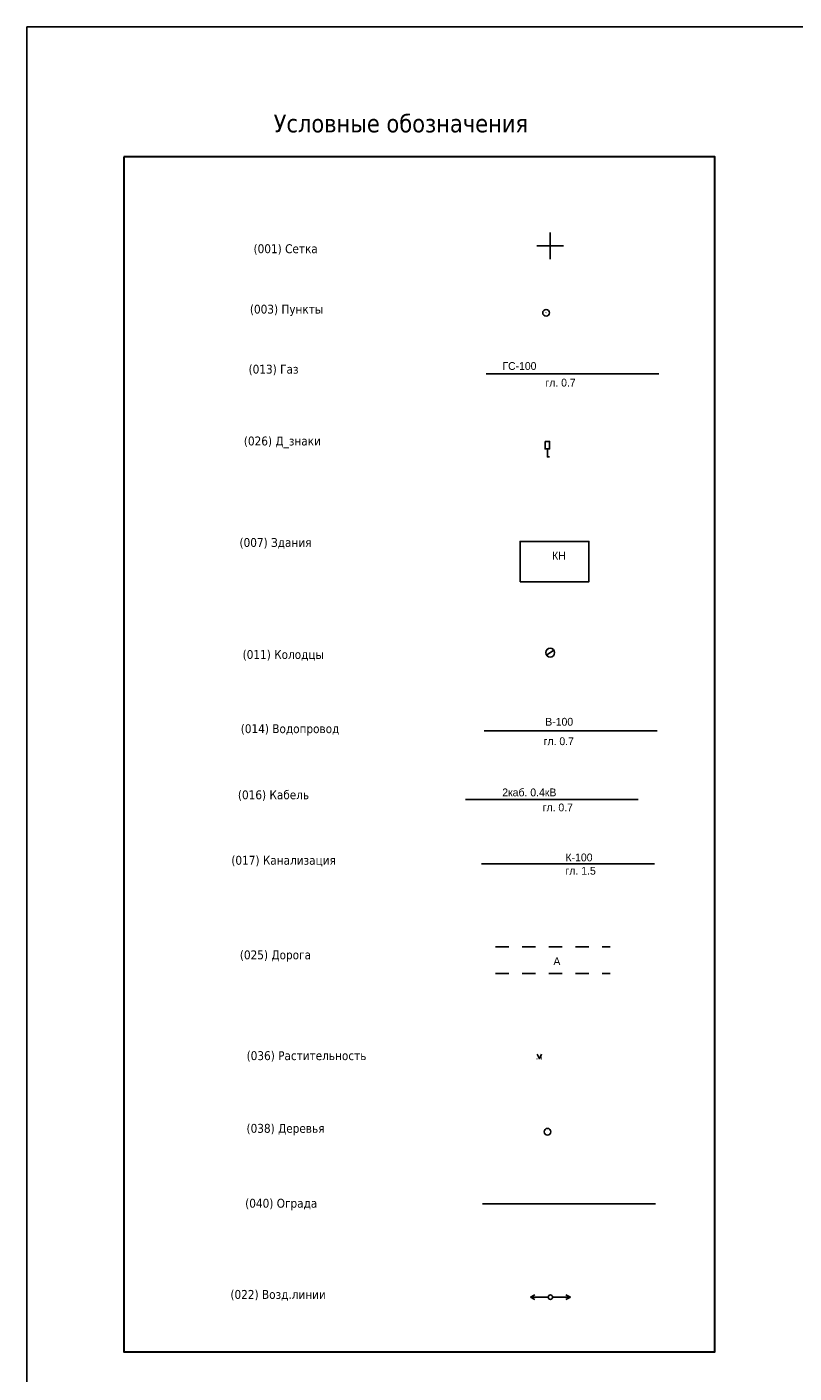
# Model space of a CAD drawing. Header units: metres. Extents: x 548732 to 549770, y 4592490 to 4594056.
# Tile 59 of 61: x 549384 to 549471, y 4593905 to 4594056. Entities that reach past the tile are written whole.
import ezdxf

# ---------------------------------------------------------------- set-up
doc = ezdxf.new("R2010")
doc.units = ezdxf.units.M
doc.linetypes.add('Д_ТРОТ_ТРУБА', pattern=[3, 1.5, -1.5])
for name, color, linetype in [('(001) Сетка', 92, 'Continuous'), ('(002) Рамка', 7, 'Continuous'), ('(003) Пункты', 7, 'Continuous'), ('(007) Здания', 7, 'Continuous'), ('(011) Колодцы', 7, 'Continuous'), ('(013) Газ', 30, 'ИК_Газопровод -------г--------'), ('(014) Водопровод', 5, 'ИК_Водопровод -------в--------'), ('(016) Кабель', 1, 'Continuous'), ('(017) Канализация', 32, 'KANALIS_K_1'), ('(022) Возд. Линии', 7, 'Continuous'), ('(025) Дорога', 7, 'Continuous'), ('(026) Д_знаки', 7, 'Continuous'), ('(036) Растительность', 7, 'Continuous'), ('(038) Деревья', 7, 'Continuous'), ('(040) Ограда', 7, 'Continuous'), ('(041) Текст', 7, 'Continuous')]:
    doc.layers.add(name, color=color, linetype=linetype)
doc.styles.add('BM-431', font='bm431.ttf')
doc.styles.add('D-431', font='d431.ttf')
doc.styles.add('P-131', font='p131.ttf')
doc.styles.add('S', font='txtwr', dxfattribs={"oblique": 15})
doc.styles.get("Standard").update_dxf_attribs({"font": 'simplex.shx'})
doc.linetypes.add('KANALIS_K', pattern='A,1,["<",Standard,S=1.8,R=0,X=-0.9,Y=-0.9],3,-1,["К",Standard,S=1.8,R=0,X=-0.9,Y=-0.9],-1,10', length=16)
doc.linetypes.add('KANALIS_K_1', pattern='A,1,[">",Standard,S=1.8,R=0,X=-0.9,Y=-0.9],3,-1,["К",Standard,S=1.8,R=0,X=-0.9,Y=-0.9],-1,10', length=16)
doc.linetypes.add('ИК_Водопровод -------в--------', pattern='A,9,-0.6,["В",Standard,S=1.2,R=0,X=0,Y=-0.6],-1.2', length=10.8)
doc.linetypes.add('ИК_Газопровод -------г--------', pattern='A,9,-0.6,["Г",Standard,S=1.2,R=0,X=0,Y=-0.6],-1.2', length=10.8)
doc.linetypes.add('ИК_Э_КАБ_НН', pattern='A,8,-2,["<",Standard,S=1,R=0,X=0,Y=-0.5],8,[">",Standard,S=1,R=0,X=-0.5,Y=-0.5],-2', length=20)
doc.linetypes.add('ОГРАДА_V_ПРОВ', pattern='A,2.5,["v",Standard,S=1,R=0,X=0,Y=0],5,["v",Standard,S=1,R=180,X=0,Y=0],2.5', length=10)

# ---------------------------------------------------------------- blocks, each defined once
blk = doc.blocks.new('I01171')
blk.add_line((-0.722283, 0.697501), (0.702286, -0.69785))
blk.add_circle((0, 0), 1)
at = {"color": 4, "style": 'S', "oblique": 15}
blk.add_attdef('Z', (1.616431, -1.093486), '', height=2, dxfattribs=at)
blk = doc.blocks.new('I02063')
at = {"linetype": 'Continuous'}
blk.add_lwpolyline([(-0.5, 3.5), (-0.5, 1.8), (0.5, 1.8), (0.5, 3.5)], close=True, dxfattribs=at)
blk.add_lwpolyline([(0.5, 0), (0, 0), (0, 1.8)], dxfattribs=at)
at = {"color": 4, "style": 'S', "oblique": 15}
blk.add_attdef('Z', (1.280972, -0.066143), '', height=2, dxfattribs=at)
blk = doc.blocks.new('I04160')
for p, q in [((-0.5, 0), (-0.55, 0)), ((0.48, 0), (0.53, 0))]:
    blk.add_line(p, q)
blk.add_lwpolyline([(-0.5, 0.99), (0, 0), (0.51, 0.99)])
blk = doc.blocks.new('I00052')
blk.add_line((-0.02, -0.04), (0.02, 0.04))
blk.add_circle((0, 0), 0.75)
at = {"style": 'S', "oblique": 15}
blk.add_attdef('N', (-3.51, -0.9), '', height=2, dxfattribs=at)
at = {"color": 4, "style": 'S', "oblique": 15}
blk.add_attdef('Z', (1.06, -0.89), '', height=2, dxfattribs=at)
blk = doc.blocks.new('d')
at = {"layer": '(038) Деревья'}
blk.add_ellipse((0, 0), major_axis=(0.265, 0.265), ratio=1, start_param=5.497787, end_param=11.780972, dxfattribs=at)
blk = doc.blocks.new('S1')
at = {"layer": '(022) Возд. Линии'}
for p, q in [((-2, 0), (-1.5, 0.25)), ((-2, 0), (-1.5, -0.25)), ((0, 0), (-2, 0))]:
    blk.add_line(p, q, dxfattribs=at)
blk = doc.blocks.new('S2')
at = {"layer": '(022) Возд. Линии'}
for p, q in [((0, 0), (2, 0)), ((2, 0), (1.5, 0.25)), ((2, 0), (1.5, -0.25))]:
    blk.add_line(p, q, dxfattribs=at)
blk = doc.blocks.new('SS')
at = {"layer": '(022) Возд. Линии'}
blk.add_circle((0, 0), 0.25, dxfattribs=at)

msp = doc.modelspace()

# ---------------------------------------------------------------- linework, layer by layer
at = {"layer": '(001) Сетка'}
for p, q in [((549443.08, 4594032.94), (549443.08, 4594029.94)), ((549441.58, 4594031.44), (549444.58, 4594031.44))]:
    msp.add_line(p, q, dxfattribs=at)
at = {"layer": '(002) Рамка'}
msp.add_lwpolyline([(549384.26, 4594056.05), (549770.34, 4594056.05), (549770.34, 4593715.53), (549384.26, 4593715.53)], close=True, dxfattribs=at)
at = {"layer": '(007) Здания', "flags": 128}
msp.add_lwpolyline([(549439.71, 4593993.69), (549447.46, 4593993.69), (549447.46, 4593998.22), (549439.71, 4593998.22)], close=True, dxfattribs=at)
at = {"layer": '(013) Газ', "flags": 128}
msp.add_lwpolyline([(549435.9, 4594017.06), (549455.32, 4594017.06)], dxfattribs=at)
at = {"layer": '(014) Водопровод', "flags": 128}
msp.add_lwpolyline([(549435.69, 4593976.92), (549455.11, 4593976.92)], dxfattribs=at)
at = {"layer": '(016) Кабель', "linetype": 'ИК_Э_КАБ_НН', "flags": 128}
msp.add_lwpolyline([(549433.56, 4593969.2), (549452.99, 4593969.2)], dxfattribs=at)
at = {"layer": '(017) Канализация', "linetype": 'KANALIS_K', "flags": 128}
msp.add_lwpolyline([(549435.39, 4593961.98), (549454.82, 4593961.98)], dxfattribs=at)
at = {"layer": '(025) Дорога', "linetype": 'Д_ТРОТ_ТРУБА', "flags": 128}
for points in [[(549436.95, 4593952.65), (549449.85, 4593952.65)], [(549436.95, 4593949.65), (549449.85, 4593949.65)]]:
    msp.add_lwpolyline(points, dxfattribs=at)
at = {"layer": '(036) Растительность', "lineweight": 0, "flags": 128}
msp.add_lwpolyline([(549442.12, 4593940.2), (549442.1, 4593940.2)], dxfattribs=at)
at = {"layer": '(040) Ограда', "linetype": 'ОГРАДА_V_ПРОВ', "flags": 128}
msp.add_lwpolyline([(549435.49, 4593923.76), (549454.92, 4593923.76)], dxfattribs=at)
at = {"layer": '(041) Текст', "lineweight": 30}
msp.add_lwpolyline([(549395.14, 4594041.44), (549395.14, 4593907.13), (549461.62, 4593907.13), (549461.62, 4594041.44)], close=True, dxfattribs=at)

# ---------------------------------------------------------------- block references
at = {"layer": '(003) Пункты', "xscale": 0.5, "yscale": 0.5, "zscale": 0.5}
msp.add_blockref('I00052', (549442.63, 4594023.92), dxfattribs=at)
at = {"layer": '(011) Колодцы', "color": 30, "true_color": 0xf8991e, "xscale": 0.4999999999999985, "yscale": 0.4999999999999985, "zscale": 0.4999999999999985, "rotation": 78.81957851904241}
msp.add_blockref('I01171', (549443.1, 4593985.72, 610.44), dxfattribs=at)
at = {"layer": '(022) Возд. Линии'}
for name, p in [('S1', (549442.87, 4593913.27)), ('SS', (549443.12, 4593913.27)), ('S2', (549443.37, 4593913.27))]:
    msp.add_blockref(name, p, dxfattribs=at)
at = {"layer": '(026) Д_знаки', "xscale": 0.5, "yscale": 0.5, "zscale": 0.5}
msp.add_blockref('I02063', (549442.78, 4594007.72, 612.83), dxfattribs=at)
at = {"layer": '(036) Растительность', "linetype": 'Continuous', "xscale": 0.5, "yscale": 0.5, "zscale": 0.5}
msp.add_blockref('I04160', (549441.88, 4593940.08), dxfattribs=at)
at = {"layer": '(038) Деревья', "linetype": 'Continuous'}
msp.add_blockref('d', (549442.79, 4593931.87), dxfattribs=at)

# ---------------------------------------------------------------- texts
at = {"layer": '(007) Здания', "style": 'P-131'}
msp.add_text('КН', height=0.88, dxfattribs=at).set_placement((549443.31, 4593996.18))
at = {"layer": '(013) Газ', "color": 0, "linetype": 'Continuous', "style": 'D-431'}
for s, p in [('ГС-100', (549437.73, 4594017.5)), ('гл. 0.7', (549442.57, 4594015.63))]:
    msp.add_text(s, height=0.875, dxfattribs=at).set_placement(p)
at = {"layer": '(014) Водопровод', "color": 0, "linetype": 'Continuous', "style": 'D-431'}
for s, p in [('В-100', (549442.54, 4593977.51)), ('гл. 0.7', (549442.36, 4593975.32))]:
    msp.add_text(s, height=0.88, dxfattribs=at).set_placement(p)
at = {"layer": '(016) Кабель', "color": 0, "linetype": 'Continuous', "style": 'D-431'}
for s, p in [('2каб. 0.4кВ', (549437.71, 4593969.57)), ('гл. 0.7', (549442.25, 4593967.88))]:
    msp.add_text(s, height=0.88, dxfattribs=at).set_placement(p)
at = {"layer": '(017) Канализация', "color": 0, "linetype": 'Continuous', "style": 'D-431'}
for s, p in [('К-100', (549444.82, 4593962.26)), ('гл. 1.5', (549444.82, 4593960.76))]:
    msp.add_text(s, height=0.88, dxfattribs=at).set_placement(p)
at = {"layer": '(025) Дорога', "linetype": 'Д_ТРОТ_ТРУБА', "style": 'BM-431'}
msp.add_text('A', height=0.88, dxfattribs=at).set_placement((549443.46, 4593950.59, 609.12))
at = {"layer": '(041) Текст', "lineweight": 30, "width": 87.2044, "attachment_point": 1}
for s, insert, char_height in [('{\\fTahoma|b0|i0|c204|p34;Условные обозначения}', (549412, 4594046.2), 2), ('{\\fTahoma|b0|i0|c0|p32;(001) \\fTahoma|b0|i0|c204|p32;Сетка}', (549409.74, 4594031.62), 1), ('{\\fTahoma|b0|i0|c0|p32;(00\\fTahoma|b0|i0|c204|p32;3\\fTahoma|b0|i0|c0|p32;) \\fTahoma|b0|i0|c204|p32;Пункты}', (549409.33, 4594024.83), 1), ('{\\fTahoma|b0|i0|c0|p32;(0\\fTahoma|b0|i0|c204|p32;13\\fTahoma|b0|i0|c0|p32;) \\fTahoma|b0|i0|c204|p32;Газ}', (549409.18, 4594018.08), 1), ('{\\fTahoma|b0|i0|c0|p32;(0\\fTahoma|b0|i0|c204|p32;26\\fTahoma|b0|i0|c0|p32;) \\fTahoma|b0|i0|c204|p32;Д_знаки}', (549408.65, 4594010.01), 1), ('{\\fTahoma|b0|i0|c0|p32;(00\\fTahoma|b0|i0|c204|p32;7\\fTahoma|b0|i0|c0|p32;) \\fTahoma|b0|i0|c204|p32;Здания}', (549408.16, 4593998.6), 1), ('{\\fTahoma|b0|i0|c0|p32;(0\\fTahoma|b0|i0|c204|p32;11\\fTahoma|b0|i0|c0|p32;) \\fTahoma|b0|i0|c204|p32;Колодцы}', (549408.51, 4593986.01), 1), ('{\\fTahoma|b0|i0|c0|p32;(0\\fTahoma|b0|i0|c204|p32;14\\fTahoma|b0|i0|c0|p32;) \\fTahoma|b0|i0|c204|p32;Водопровод}', (549408.3, 4593977.67), 1), ('{\\fTahoma|b0|i0|c0|p32;(0\\fTahoma|b0|i0|c204|p32;16\\fTahoma|b0|i0|c0|p32;) \\fTahoma|b0|i0|c204|p32;Кабель}', (549407.98, 4593970.24), 1), ('{\\fTahoma|b0|i0|c0|p32;(0\\fTahoma|b0|i0|c204|p32;17\\fTahoma|b0|i0|c0|p32;) \\fTahoma|b0|i0|c204|p32;Канализация}', (549407.24, 4593962.88), 1), ('{\\fTahoma|b0|i0|c0|p32;(0\\fTahoma|b0|i0|c204|p32;25\\fTahoma|b0|i0|c0|p32;) \\fTahoma|b0|i0|c204|p32;Дорога}', (549408.2, 4593952.25), 1), ('{\\fTahoma|b0|i0|c0|p32;(0\\fTahoma|b0|i0|c204|p32;36\\fTahoma|b0|i0|c0|p32;) \\fTahoma|b0|i0|c204|p32;Растительность}', (549408.96, 4593940.92), 1), ('{\\fTahoma|b0|i0|c0|p32;(0\\fTahoma|b0|i0|c204|p32;38\\fTahoma|b0|i0|c0|p32;) \\fTahoma|b0|i0|c204|p32;Деревья}', (549408.95, 4593932.75), 1), ('{\\fTahoma|b0|i0|c0|p32;(0\\fTahoma|b0|i0|c204|p32;40\\fTahoma|b0|i0|c0|p32;) \\fTahoma|b0|i0|c204|p32;Ограда}', (549408.8, 4593924.33), 1), ('{\\fTahoma|b0|i0|c0|p32;(0\\fTahoma|b0|i0|c204|p32;22\\fTahoma|b0|i0|c0|p32;) \\fTahoma|b0|i0|c204|p32;Возд.линии}', (549407.14, 4593914.08), 1)]:
    msp.add_mtext(s, dxfattribs=dict(at, insert=insert, char_height=char_height))

doc.saveas('drawing.dxf')
